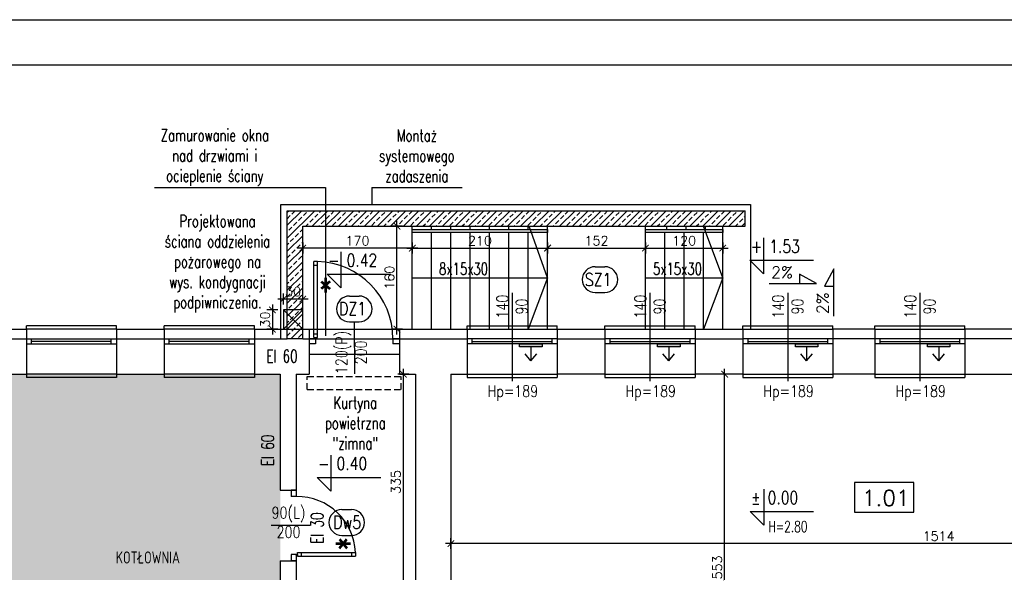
# Model space of a CAD drawing. Header units: millimetres. Extents: x 31969 to 285678, y -69766 to -1123.
# Tile 78 of 176: x 140259 to 141787, y -9912 to -9053. Entities that reach past the tile are written whole.
import ezdxf
from ezdxf.enums import TextEntityAlignment as Align
from ezdxf.lldxf.tags import DXFTag

# ---------------------------------------------------------------- set-up
doc = ezdxf.new("R2010")
doc.units = ezdxf.units.MM
doc.linetypes.add('HIDDEN', pattern=[0.375, 0.25, -0.125])
for name, color, linetype in [('a- wentylacja Łukasza 2', 118, 'Continuous'), ('a-izolacja 1', 3, 'Continuous'), ('a-koty', 1, 'Continuous'), ('a-opis 1', 3, 'Continuous'), ('a-opis 3', 15, 'Continuous'), ('a-opis stolarki 1', 3, 'Continuous'), ('a-opis stolarki 2', 1, 'Continuous'), ('a-przekrój 2', 251, 'Continuous'), ('a-przekrój 3', 1, 'Continuous'), ('a-przerywana', 250, 'HIDDEN'), ('a-ramka', 7, 'Continuous'), ('a-schody', 3, 'Continuous'), ('a-stolarka drzwiowa', 3, 'Continuous'), ('a-stolarka okienna', 3, 'Continuous'), ('a-szkło', 4, 'Continuous'), ('a-szraf', 252, 'Continuous'), ('a-wymiary', 11, 'Continuous'), ('a-ściany istniejące murowane', 6, 'Continuous'), ('a-ściany nośne projektowane', 7, 'Continuous')]:
    doc.layers.add(name, color=color, linetype=linetype)
doc.styles.add('MAREK', font='simplex.shx')
doc.styles.add('RS01507', font='romans.shx', dxfattribs={"width": 0.7, "height": 0.15})
doc.styles.add('WYMIAR', font='romans.shx', dxfattribs={"width": 0.8})
tags = doc.linetypes.add('DASHED', pattern=[0.75, 0.5, -0.25]).pattern_tags.tags
tags[6:7] = [DXFTag(74, 4), DXFTag(75, 0), DXFTag(340, '0'), DXFTag(46, 1.0), DXFTag(50, 0.0), DXFTag(44, 0.0), DXFTag(45, 0.0)]
tags[4:5] = [DXFTag(74, 4), DXFTag(75, 0), DXFTag(340, '0'), DXFTag(46, 1.0), DXFTag(50, 0.0), DXFTag(44, 0.0), DXFTag(45, 0.0)]
doc.dimstyles.new('MAREK', dxfattribs={"dimscale": 0.85, "dimtxt": 17, "dimasz": 12, "dimexe": 10, "dimexo": 0.625, "dimgap": 5, "dimtad": 1, "dimdec": 1, "dimdsep": 46, "dimtxsty": 'MAREK', "dimblk1": 'ARCHTICK', "dimblk2": 'ARCHTICK', "dimsah": 1, "dimcen": 2.5, "dimdle": 10, "dimadec": 0, "dimazin": 0, "dimtfac": 1, "dimtdec": 1, "dimtmove": 1, "dimatfit": 3, "dimldrblk": 'ARCHTICK', "dimfxl": 10, "dimfxlon": 1, "dimtolj": 1, "dimtzin": 0, "dimarcsym": 0})

# ---------------------------------------------------------------- blocks, each defined once
blk = doc.blocks.new('_ARCHTICK')
at = {"color": 0, "linetype": 'ByBlock', "const_width": 0.15}
blk.add_lwpolyline([(-0.5, -0.5), (0.5, 0.5)], dxfattribs=at)
blk = doc.blocks.new('*D106')
at = {"layer": 'a-wymiary', "color": 0, "lineweight": -2, "ltscale": 100}
for p, q in [((142450.6, -9867.2), (140919.6, -9867.2)), ((140928.1, -9875.7), (140928.1, -9858.7)), ((142442.1, -9875.2), (142442.1, -9858.7))]:
    blk.add_line(p, q, dxfattribs=at)
at = {"layer": 'DEFPOINTS', "color": 0, "ltscale": 100}
for p in [(140928.1, -9867.2), (140928.1, -9882.1), (142442.1, -9875.7)]:
    blk.add_point(p, dxfattribs=at)
at = {"layer": 'a-wymiary', "color": 0, "lineweight": -2, "ltscale": 100, "xscale": 10.2, "yscale": 10.2, "zscale": 10.2, "rotation": 180}
blk.add_blockref('_ARCHTICK', (140928.1, -9867.2), dxfattribs=at)
at = {"layer": 'a-wymiary', "color": 0, "lineweight": -2, "ltscale": 100, "xscale": 10.2, "yscale": 10.2, "zscale": 10.2}
blk.add_blockref('_ARCHTICK', (142442.1, -9867.2), dxfattribs=at)
at = {"layer": 'a-wymiary', "color": 0, "ltscale": 100, "insert": (141685.1, -9855.7), "char_height": 14.45, "attachment_point": 5, "style": 'MAREK'}
blk.add_mtext('\\A1;1514', dxfattribs=at)
blk = doc.blocks.new('*D112')
at = {"layer": 'a-wymiary', "color": 0, "lineweight": -2, "ltscale": 100}
for p, q in [((141353, -10165.6), (141353, -9595.6)), ((141361.2, -9604.1), (141344.5, -9604.1)), ((141361.2, -10157.1), (141344.5, -10157.1))]:
    blk.add_line(p, q, dxfattribs=at)
at = {"layer": 'DEFPOINTS', "color": 0, "ltscale": 100}
for p in [(141353, -9604.1), (141361.7, -9604.1), (141361.7, -10157.1)]:
    blk.add_point(p, dxfattribs=at)
at = {"layer": 'a-wymiary', "color": 0, "lineweight": -2, "ltscale": 100, "xscale": 10.2, "yscale": 10.2, "zscale": 10.2}
for p, rotation in [((141353, -9604.1), 90), ((141353, -10157.1), 270)]:
    blk.add_blockref('_ARCHTICK', p, dxfattribs=dict(at, rotation=rotation))
at = {"layer": 'a-wymiary', "color": 0, "ltscale": 100, "insert": (141341.6, -9904.3), "char_height": 14.45, "attachment_point": 5, "rotation": 90, "style": 'MAREK'}
blk.add_mtext('\\A1;553', dxfattribs=at)
blk = doc.blocks.new('*D152')
at = {"layer": 'a-wymiary', "color": 0, "lineweight": -2, "ltscale": 100}
for p, q in [((140854.3, -9947.6), (140854.3, -9595.6)), ((140862.8, -9604.1), (140845.8, -9604.1)), ((140862.8, -9939.1), (140845.8, -9939.1))]:
    blk.add_line(p, q, dxfattribs=at)
at = {"layer": 'DEFPOINTS', "color": 0, "ltscale": 100}
for p in [(140854.3, -9604.1), (140873.1, -9604.1), (140873.1, -9939.1)]:
    blk.add_point(p, dxfattribs=at)
at = {"layer": 'a-wymiary', "color": 0, "lineweight": -2, "ltscale": 100, "xscale": 10.2, "yscale": 10.2, "zscale": 10.2}
for p, rotation in [((140854.3, -9604.1), 90), ((140854.3, -9939.1), 270)]:
    blk.add_blockref('_ARCHTICK', p, dxfattribs=dict(at, rotation=rotation))
at = {"layer": 'a-wymiary', "color": 0, "ltscale": 100, "insert": (140842.8, -9771.6), "char_height": 14.45, "attachment_point": 5, "rotation": 90, "style": 'MAREK'}
blk.add_mtext('\\A1;335', dxfattribs=at)
blk = doc.blocks.new('*D153')
at = {"layer": 'a-wymiary', "color": 0, "lineweight": -2, "ltscale": 100}
for p, q in [((140859.6, -9408.1), (141086.6, -9408.1)), ((140868.1, -9399.6), (140868.1, -9416.6)), ((141078.1, -9399.6), (141078.1, -9416.6))]:
    blk.add_line(p, q, dxfattribs=at)
at = {"layer": 'DEFPOINTS', "color": 0, "ltscale": 100}
for p in [(140868.1, -9374.1), (141078.1, -9374.1), (141078.1, -9408.1)]:
    blk.add_point(p, dxfattribs=at)
at = {"layer": 'a-wymiary', "color": 0, "lineweight": -2, "ltscale": 100, "xscale": 10.2, "yscale": 10.2, "zscale": 10.2, "rotation": 180}
blk.add_blockref('_ARCHTICK', (140868.1, -9408.1), dxfattribs=at)
at = {"layer": 'a-wymiary', "color": 0, "lineweight": -2, "ltscale": 100, "xscale": 10.2, "yscale": 10.2, "zscale": 10.2}
blk.add_blockref('_ARCHTICK', (141078.1, -9408.1), dxfattribs=at)
at = {"layer": 'a-wymiary', "color": 0, "ltscale": 100, "insert": (140973.1, -9396.6), "char_height": 14.45, "attachment_point": 5, "style": 'MAREK'}
blk.add_mtext('\\A1;210', dxfattribs=at)
blk = doc.blocks.new('*D154')
at = {"layer": 'a-wymiary', "color": 0, "lineweight": -2, "ltscale": 100}
for p, q in [((141221.6, -9408.1), (141358.6, -9408.1)), ((141230.1, -9399.6), (141230.1, -9416.6)), ((141350.1, -9399.6), (141350.1, -9416.6))]:
    blk.add_line(p, q, dxfattribs=at)
at = {"layer": 'DEFPOINTS', "color": 0, "ltscale": 100}
for p in [(141230.1, -9374.1), (141350.1, -9374.1), (141350.1, -9408.1)]:
    blk.add_point(p, dxfattribs=at)
at = {"layer": 'a-wymiary', "color": 0, "lineweight": -2, "ltscale": 100, "xscale": 10.2, "yscale": 10.2, "zscale": 10.2, "rotation": 180}
blk.add_blockref('_ARCHTICK', (141230.1, -9408.1), dxfattribs=at)
at = {"layer": 'a-wymiary', "color": 0, "lineweight": -2, "ltscale": 100, "xscale": 10.2, "yscale": 10.2, "zscale": 10.2}
blk.add_blockref('_ARCHTICK', (141350.1, -9408.1), dxfattribs=at)
at = {"layer": 'a-wymiary', "color": 0, "ltscale": 100, "insert": (141290.1, -9396.6), "char_height": 14.45, "attachment_point": 5, "style": 'MAREK'}
blk.add_mtext('\\A1;120', dxfattribs=at)
blk = doc.blocks.new('*D158')
at = {"layer": 'a-wymiary', "color": 0, "lineweight": -2, "ltscale": 100}
for p, q in [((140844.3, -9542.6), (140844.3, -9365.6)), ((140852.8, -9374.1), (140835.8, -9374.1)), ((140852.8, -9534.1), (140835.8, -9534.1))]:
    blk.add_line(p, q, dxfattribs=at)
at = {"layer": 'DEFPOINTS', "color": 0, "ltscale": 100}
for p in [(140844.3, -9374.1), (140878.1, -9374.1), (140878.1, -9534.1)]:
    blk.add_point(p, dxfattribs=at)
at = {"layer": 'a-wymiary', "color": 0, "lineweight": -2, "ltscale": 100, "xscale": 10.2, "yscale": 10.2, "zscale": 10.2}
for p, rotation in [((140844.3, -9374.1), 90), ((140844.3, -9534.1), 270)]:
    blk.add_blockref('_ARCHTICK', p, dxfattribs=dict(at, rotation=rotation))
at = {"layer": 'a-wymiary', "color": 0, "ltscale": 100, "insert": (140832.8, -9454.1), "char_height": 14.45, "attachment_point": 5, "rotation": 90, "style": 'MAREK'}
blk.add_mtext('\\A1;160', dxfattribs=at)
blk = doc.blocks.new('*D159')
at = {"layer": 'a-wymiary', "color": 0, "lineweight": -2, "ltscale": 100}
for p, q in [((140659.5, -9504.1), (140642.5, -9504.1)), ((140651, -9495.6), (140651, -9542.6)), ((140659.5, -9534.1), (140642.5, -9534.1))]:
    blk.add_line(p, q, dxfattribs=at)
at = {"layer": 'DEFPOINTS', "color": 0, "ltscale": 100}
for p in [(140668.4, -9504.1), (140651, -9534.1), (140668.1, -9534.1)]:
    blk.add_point(p, dxfattribs=at)
at = {"layer": 'a-wymiary', "color": 0, "lineweight": -2, "ltscale": 100, "xscale": 10.2, "yscale": 10.2, "zscale": 10.2}
for p, rotation in [((140651, -9504.1), 90), ((140651, -9534.1), 270)]:
    blk.add_blockref('_ARCHTICK', p, dxfattribs=dict(at, rotation=rotation))
at = {"layer": 'a-wymiary', "color": 0, "ltscale": 100, "insert": (140639.6, -9519.1), "char_height": 14.45, "attachment_point": 5, "rotation": 90, "style": 'MAREK'}
blk.add_mtext('\\A1;30', dxfattribs=at)
blk = doc.blocks.new('*D180')
at = {"layer": 'a-wymiary', "color": 0, "lineweight": -2, "ltscale": 100}
for p, q in [((140659.6, -9487.2), (140706.6, -9487.2)), ((140668.1, -9495.7), (140668.1, -9478.7)), ((140698.1, -9495.7), (140698.1, -9478.7))]:
    blk.add_line(p, q, dxfattribs=at)
at = {"layer": 'DEFPOINTS', "color": 0, "ltscale": 100}
for p in [(140698.1, -9487.2), (140668.1, -9504.1), (140698.1, -9504.1)]:
    blk.add_point(p, dxfattribs=at)
at = {"layer": 'a-wymiary', "color": 0, "lineweight": -2, "ltscale": 100, "xscale": 10.2, "yscale": 10.2, "zscale": 10.2, "rotation": 180}
blk.add_blockref('_ARCHTICK', (140668.1, -9487.2), dxfattribs=at)
at = {"layer": 'a-wymiary', "color": 0, "lineweight": -2, "ltscale": 100, "xscale": 10.2, "yscale": 10.2, "zscale": 10.2}
blk.add_blockref('_ARCHTICK', (140698.1, -9487.2), dxfattribs=at)
at = {"layer": 'a-wymiary', "color": 0, "ltscale": 100, "insert": (140683.1, -9475.7), "char_height": 14.45, "attachment_point": 5, "style": 'MAREK'}
blk.add_mtext('\\A1;30', dxfattribs=at)
blk = doc.blocks.new('*D248')
at = {"layer": 'a-wymiary', "color": 0, "lineweight": -2, "ltscale": 100}
for p, q in [((140876.6, -9408.1), (140689.6, -9408.1)), ((140698.1, -9399.6), (140698.1, -9416.6)), ((140868.1, -9400.2), (140868.1, -9416.6))]:
    blk.add_line(p, q, dxfattribs=at)
at = {"layer": 'DEFPOINTS', "color": 0, "ltscale": 100}
for p in [(140698.1, -9399.1), (140698.1, -9408.1), (140868.1, -9399.6)]:
    blk.add_point(p, dxfattribs=at)
at = {"layer": 'a-wymiary', "color": 0, "lineweight": -2, "ltscale": 100, "xscale": 10.2, "yscale": 10.2, "zscale": 10.2, "rotation": 180}
blk.add_blockref('_ARCHTICK', (140698.1, -9408.1), dxfattribs=at)
at = {"layer": 'a-wymiary', "color": 0, "lineweight": -2, "ltscale": 100, "xscale": 10.2, "yscale": 10.2, "zscale": 10.2}
blk.add_blockref('_ARCHTICK', (140868.1, -9408.1), dxfattribs=at)
at = {"layer": 'a-wymiary', "color": 0, "ltscale": 100, "insert": (140783.1, -9396.6), "char_height": 14.45, "attachment_point": 5, "style": 'MAREK'}
blk.add_mtext('\\A1;170', dxfattribs=at)
blk = doc.blocks.new('*D251')
at = {"layer": 'a-wymiary', "color": 0, "lineweight": -2, "ltscale": 100}
for p, q in [((141069.6, -9408.1), (141238.6, -9408.1)), ((141078.1, -9401.3), (141078.1, -9416.6)), ((141230.1, -9400.2), (141230.1, -9416.6))]:
    blk.add_line(p, q, dxfattribs=at)
at = {"layer": 'DEFPOINTS', "color": 0, "ltscale": 100}
for p in [(141078.1, -9400.8), (141230.1, -9399.6), (141230.1, -9408.1)]:
    blk.add_point(p, dxfattribs=at)
at = {"layer": 'a-wymiary', "color": 0, "lineweight": -2, "ltscale": 100, "xscale": 10.2, "yscale": 10.2, "zscale": 10.2, "rotation": 180}
blk.add_blockref('_ARCHTICK', (141078.1, -9408.1), dxfattribs=at)
at = {"layer": 'a-wymiary', "color": 0, "lineweight": -2, "ltscale": 100, "xscale": 10.2, "yscale": 10.2, "zscale": 10.2}
blk.add_blockref('_ARCHTICK', (141230.1, -9408.1), dxfattribs=at)
at = {"layer": 'a-wymiary', "color": 0, "ltscale": 100, "insert": (141154.1, -9396.6), "char_height": 14.45, "attachment_point": 5, "style": 'MAREK'}
blk.add_mtext('\\A1;152', dxfattribs=at)

msp = doc.modelspace()

# ---------------------------------------------------------------- hatches: boundary and pattern name
at = {"layer": 'a- wentylacja Łukasza 2', "linetype": 'DASHED', "ltscale": 0.009}
h = msp.add_hatch(color=256, dxfattribs=at)
h.dxf.hatch_style = 1
h.paths.add_polyline_path([(141034.76, -9557.1), (141034.76, -9561.3), (141069.76, -9561.3), (141069.76, -9557.1)])
h = msp.add_hatch(color=256, dxfattribs=at)
h.dxf.hatch_style = 1
h.paths.add_polyline_path([(141248.76, -9557.1), (141248.76, -9561.3), (141283.76, -9561.3), (141283.76, -9557.1)])
h = msp.add_hatch(color=256, dxfattribs=at)
h.dxf.hatch_style = 1
h.paths.add_polyline_path([(141462.76, -9557.1), (141462.76, -9561.3), (141497.76, -9561.3), (141497.76, -9557.1)])
h = msp.add_hatch(color=256, dxfattribs=at)
h.dxf.hatch_style = 1
h.paths.add_polyline_path([(141667.76, -9557.1), (141667.76, -9561.3), (141702.76, -9561.3), (141702.76, -9557.1)])
at = {"layer": 'a-przekrój 2', "ltscale": 0.1}
h = msp.add_hatch(dxfattribs=at)
h.set_pattern_fill('BRASS,_O', color=256, scale=2.25, angle=45)
h.set_pattern_definition([(45, (0, 0), (-10.1027881, 10.1027881), []), (45, (-5.051, 5.051), (-10.1027881, 10.1027881), [7.14375, -3.571875])])
h.paths.add_polyline_path([(140733.37, -9350.1), (140733.37, -9374.1), (141385.07, -9374.1), (141385.07, -9350.1)])
h.paths.add_polyline_path([(140698.07, -9374.1), (140733.37, -9374.1), (140733.37, -9350.1), (140674.07, -9350.1), (140674.07, -9504.1), (140698.07, -9504.1)])
h.paths.add_polyline_path([(140698.07, -9504.1), (140674.07, -9504.1), (140674.07, -9510.1), (140683.07, -9519.1)])
h.paths.add_polyline_path([(140683.07, -9519.1), (140698.07, -9534.1), (140698.07, -9504.1)])
h.paths.add_polyline_path([(140698.07, -9534.1), (140683.07, -9519.1), (140674.07, -9528.1), (140674.07, -9534.1)])
h.paths.add_polyline_path([(140674.07, -9528.1), (140683.07, -9519.1), (140674.07, -9510.1)])
h.paths.add_polyline_path([(140698.07, -9549.1), (140698.07, -9534.1), (140674.07, -9534.1), (140674.07, -9549.1)])
at = {"layer": 'a-szraf', "ltscale": 30}
h = msp.add_hatch(dxfattribs=at)
h.set_pattern_fill('DOTS', color=256, scale=3)
h.set_pattern_definition([(0, (0, -3342.232), (2.38125, 4.7625), [0, -4.7625])])
h.paths.add_polyline_path([(140443.07, -10347.1), (140213.07, -10347.1), (140213.07, -10605.1), (140443.07, -10605.1)])
h.paths.add_polyline_path([(140278.07, -10201.1), (140213.07, -10201.1), (140213.07, -10332.1), (140278.07, -10332.1)])
h.paths.add_polyline_path([(140663.07, -9604.1), (140213.07, -9604.1), (140213.07, -10157.1), (140663.07, -10157.1)])

# ---------------------------------------------------------------- linework, layer by layer
at = {"layer": 'a- wentylacja Łukasza 2', "linetype": 'DASHED', "ltscale": 0.009}
for p, q in [((141052.26, -9561.3), (141052.26, -9583.31)), ((141266.26, -9561.3), (141266.26, -9583.31)), ((141480.26, -9561.3), (141480.26, -9583.31)), ((141685.26, -9561.3), (141685.26, -9583.31)), ((141052.26, -9583.31), (141043.13, -9572.39)), ((141052.26, -9583.31), (141061.39, -9572.39)), ((141266.26, -9583.31), (141257.13, -9572.39)), ((141266.26, -9583.31), (141275.39, -9572.39)), ((141480.26, -9583.31), (141471.13, -9572.39)), ((141480.26, -9583.31), (141489.39, -9572.39)), ((141685.26, -9583.31), (141676.13, -9572.39)), ((141685.26, -9583.31), (141694.39, -9572.39))]:
    msp.add_line(p, q, dxfattribs=at)
for points in [[(141069.76, -9557.1), (141069.76, -9561.3), (141034.76, -9561.3), (141034.76, -9557.1)], [(141283.76, -9557.1), (141283.76, -9561.3), (141248.76, -9561.3), (141248.76, -9557.1)], [(141497.76, -9557.1), (141497.76, -9561.3), (141462.76, -9561.3), (141462.76, -9557.1)], [(141702.76, -9557.1), (141702.76, -9561.3), (141667.76, -9561.3), (141667.76, -9557.1)]]:
    msp.add_lwpolyline(points, close=True, dxfattribs=at)
at = {"layer": 'a-izolacja 1'}
for p, q in [((140213.07, -9549.1), (140269.07, -9549.1)), ((140409.07, -9549.1), (140483.07, -9549.1)), ((140623.07, -9549.1), (140674.07, -9549.1)), ((140698.07, -9549.1), (140708.07, -9549.1)), ((140848.07, -9549.1), (140953.07, -9549.1)), ((141093.07, -9549.1), (141167.07, -9549.1)), ((141307.07, -9549.1), (141381.07, -9549.1)), ((141586.07, -9549.1), (141521.07, -9549.1)), ((141834.07, -9549.1), (141726.07, -9549.1))]:
    msp.add_line(p, q, dxfattribs=at)
at = {"layer": 'a-koty'}
for points in [[(141413.49, -9392.3), (141413.49, -9448.17), (141392.26, -9426.95), (141490.92, -9426.95)], [(140757.45, -9413.98), (140757.45, -9469.86), (140736.23, -9448.63), (140834.88, -9448.63)], [(140741.84, -9729.84), (140741.84, -9785.71), (140720.61, -9764.49), (140819.27, -9764.49)], [(141413.73, -9782.91), (141413.73, -9838.78), (141392.51, -9817.55), (141491.16, -9817.55)]]:
    msp.add_lwpolyline(points, dxfattribs=at)
at = {"layer": 'a-opis 1', "ltscale": 40}
for p, q in [((140467.87, -9313.9), (140733.37, -9313.9)), ((140733.37, -9313.9), (140733.37, -9544.63)), ((140805.38, -9313.9), (140945.38, -9313.9)), ((140805.38, -9313.9), (140805.38, -9340.1))]:
    msp.add_line(p, q, dxfattribs=at)
at = {"layer": 'a-opis 1', "ltscale": 10}
for p, q in [((141522.53, -9440.41), (141507.8, -9467.06)), ((141522.53, -9513.73), (141522.53, -9440.41)), ((141468.92, -9448.52), (141468.92, -9463.25)), ((141495.57, -9463.25), (141468.92, -9448.52)), ((141422.25, -9463.25), (141495.57, -9463.25)), ((141507.8, -9467.06), (141522.53, -9467.06))]:
    msp.add_line(p, q, dxfattribs=at)
at = {"layer": 'a-opis 3'}
msp.add_lwpolyline([(141646.5, -9772.18), (141554.58, -9772.18), (141554.58, -9818.42), (141646.5, -9818.42)], close=True, dxfattribs=at)
at = {"layer": 'a-opis stolarki 1'}
for p, q in [((141023.07, -9477.88), (141023.07, -9615.01)), ((141237.07, -9477.88), (141237.07, -9615.01)), ((141451.07, -9477.88), (141451.07, -9615.01)), ((141656.07, -9477.88), (141656.07, -9615.01)), ((140778.07, -9522.73), (140778.23, -9603.47)), ((140709.84, -9839.1), (140649.05, -9839.1))]:
    msp.add_line(p, q, dxfattribs=at)
at = {"layer": 'a-opis stolarki 2'}
for p, q in [((140770.57, -9482.63), (140785.57, -9482.63)), ((140770.57, -9522.73), (140785.57, -9522.73)), ((140758.84, -9814.5), (140773.84, -9814.5)), ((140758.84, -9854.6), (140773.84, -9854.6))]:
    msp.add_line(p, q, dxfattribs=at)
for centre, start, end in [((140770.57, -9502.68), 90, 270), ((140785.57, -9502.68), 270, 90), ((140758.84, -9834.55), 90, 270), ((140773.84, -9834.55), 270, 90)]:
    msp.add_arc(centre, 20.05, start, end, dxfattribs=at)
at = {"layer": 'a-przekrój 3', "ltscale": 100}
for p, q in [((140698.07, -9504.1), (140668.07, -9504.1)), ((140668.07, -9504.1), (140668.07, -9534.1)), ((140698.07, -9534.1), (140668.07, -9504.1)), ((140668.07, -9534.1), (140698.07, -9504.1)), ((140674.07, -9534.1), (140698.07, -9534.1))]:
    msp.add_line(p, q, dxfattribs=at)
at = {"layer": 'a-przerywana', "color": 3, "ltscale": 40}
for p, q in [((140705.07, -9607.87), (140851.07, -9607.87)), ((140705.07, -9627.87), (140705.07, -9607.87)), ((140851.07, -9627.87), (140851.07, -9607.87)), ((140705.07, -9627.87), (140851.07, -9627.87))]:
    msp.add_line(p, q, dxfattribs=at)
at = {"layer": 'a-ramka', "ltscale": 0.5}
for points in [[(147493.33, -12023.13), (139893.33, -12023.13), (139893.33, -9053.13), (147493.33, -9053.13)], [(140143.33, -9123.13), (147423.33, -9123.13), (147423.33, -11953.13), (140143.33, -11953.13)]]:
    msp.add_lwpolyline(points, close=True, dxfattribs=at)
at = {"layer": 'a-schody'}
for p, q in [((140868.07, -9534.1), (140868.07, -9374.1)), ((140898.07, -9379.1), (140898.07, -9374.1)), ((140898.07, -9534.1), (140898.07, -9384.1)), ((140928.07, -9379.1), (140928.07, -9374.1)), ((140928.07, -9534.1), (140928.07, -9384.1)), ((140958.07, -9379.1), (140958.07, -9374.1)), ((140958.07, -9534.1), (140958.07, -9384.1)), ((140988.07, -9379.1), (140988.07, -9374.1)), ((140988.07, -9534.1), (140988.07, -9384.1)), ((141018.07, -9379.1), (141018.07, -9374.1)), ((141018.07, -9534.1), (141018.07, -9384.1)), ((141048.07, -9379.1), (141048.07, -9374.1)), ((141048.07, -9534.1), (141048.07, -9384.1)), ((141078.07, -9454.1), (141049.57, -9374.1)), ((141078.07, -9534.1), (141078.07, -9374.1)), ((141230.07, -9534.1), (141230.07, -9374.1)), ((141260.07, -9534.1), (141260.07, -9384.1)), ((141263.07, -9379.1), (141263.07, -9374.1)), ((141290.07, -9534.1), (141290.07, -9384.1)), ((141293.07, -9379.1), (141293.07, -9374.1)), ((141350.07, -9454.1), (141320.07, -9374.1)), ((141320.07, -9534.1), (141320.07, -9384.1)), ((141323.07, -9379.1), (141323.07, -9374.1)), ((141350.07, -9534.1), (141350.07, -9374.1)), ((141151.97, -9437.06), (141166.97, -9437.06)), ((140868.07, -9454.1), (141078.07, -9454.1)), ((141078.07, -9454.1), (141048.07, -9534.1)), ((141230.07, -9454.1), (141350.07, -9454.1)), ((141350.07, -9454.1), (141320.07, -9534.1)), ((141151.97, -9477.15), (141166.97, -9477.15))]:
    msp.add_line(p, q, dxfattribs=at)
for points in [[(140868.07, -9379.1), (141078.07, -9379.1), (141078.07, -9384.1), (140868.07, -9384.1)], [(141230.07, -9379.1), (141350.07, -9379.1), (141350.07, -9384.1), (141230.07, -9384.1)]]:
    msp.add_lwpolyline(points, close=True, dxfattribs=at)
for centre, start, end in [((141151.97, -9457.11), 90, 270), ((141166.97, -9457.11), 270, 90)]:
    msp.add_arc(centre, 20.05, start, end, dxfattribs=at)
at = {"layer": 'a-stolarka drzwiowa'}
for p, q in [((140715.07, -9547.1), (140715.07, -9429.13)), ((140721.07, -9429.13), (140715.07, -9429.13)), ((140721.07, -9547.1), (140721.07, -9429.13)), ((140721.07, -9435.13), (140715.07, -9435.13)), ((140718.07, -9549.1), (140708.07, -9549.1)), ((140715.07, -9541.1), (140721.07, -9541.1)), ((140715.07, -9547.1), (140721.07, -9547.1)), ((140718.07, -9549.1), (140718.07, -9557.1)), ((140848.07, -9549.1), (140838.07, -9549.1)), ((140838.07, -9549.1), (140838.07, -9557.1)), ((140718.07, -9557.1), (140708.07, -9557.1)), ((140848.07, -9557.1), (140838.07, -9557.1)), ((140680.07, -9784.1), (140680.07, -9794.1)), ((140688.07, -9784.1), (140680.07, -9784.1)), ((140688.07, -9794.1), (140680.07, -9794.1)), ((140688.07, -9784.1), (140688.07, -9794.1)), ((140680.07, -9884.1), (140680.07, -9894.1)), ((140688.07, -9884.1), (140680.07, -9884.1)), ((140688.07, -9884.1), (140688.07, -9894.1)), ((140690.07, -9887.1), (140690.07, -9881.1)), ((140690.07, -9881.1), (140779.98, -9881.1)), ((140690.07, -9887.1), (140779.98, -9887.1)), ((140696.07, -9887.1), (140696.07, -9881.1)), ((140773.98, -9881.1), (140773.98, -9887.1)), ((140779.98, -9881.1), (140779.98, -9887.1)), ((140688.07, -9894.1), (140680.07, -9894.1))]:
    msp.add_line(p, q, dxfattribs=at)
for centre in [(140717.07, -9548.1), (140689.07, -9885.1)]:
    msp.add_circle(centre, 1, dxfattribs=at)
at = {"layer": 'a-stolarka drzwiowa', "linetype": 'DASHED', "lineweight": 25, "ltscale": 20}
for centre, radius, start, end in [((140718.07, -9549.1), 120, 0, 88.56746), ((140689.07, -9885.1), 91, 2.51931, 90.52078)]:
    msp.add_arc(centre, radius, start, end, dxfattribs=at)
at = {"layer": 'a-stolarka okienna', "linetype": 'DASHED', "lineweight": 25, "ltscale": 40}
for p, q in [((140664.07, -9549.1), (140664.07, -9340.1)), ((140664.07, -9340.1), (141393.07, -9340.1)), ((141393.07, -9340.1), (141393.07, -9534.1))]:
    msp.add_line(p, q, dxfattribs=at)
at = {"layer": 'a-stolarka okienna', "ltscale": 40}
for p, q in [((140269.07, -9534.1), (140269.07, -9529.1)), ((140409.07, -9529.1), (140269.07, -9529.1)), ((140409.07, -9534.1), (140409.07, -9529.1)), ((140483.07, -9534.1), (140483.07, -9529.1)), ((140623.07, -9529.1), (140483.07, -9529.1)), ((140623.07, -9534.1), (140623.07, -9529.1)), ((140953.07, -9534.1), (140953.07, -9529.1)), ((140953.07, -9529.1), (141093.07, -9529.1)), ((141093.07, -9534.1), (141093.07, -9529.1)), ((141167.07, -9534.1), (141167.07, -9529.1)), ((141167.07, -9529.1), (141307.07, -9529.1)), ((141307.07, -9534.1), (141307.07, -9529.1)), ((141381.07, -9534.1), (141381.07, -9529.1)), ((141381.07, -9529.1), (141521.07, -9529.1)), ((141521.07, -9534.1), (141521.07, -9529.1)), ((141586.07, -9534.1), (141586.07, -9529.1)), ((141586.07, -9529.1), (141726.07, -9529.1)), ((141726.07, -9534.1), (141726.07, -9529.1)), ((140269.07, -9604.1), (140269.07, -9609.1)), ((140409.07, -9609.1), (140269.07, -9609.1)), ((140409.07, -9604.1), (140409.07, -9609.1)), ((140483.07, -9604.1), (140483.07, -9609.1)), ((140623.07, -9609.1), (140483.07, -9609.1)), ((140623.07, -9604.1), (140623.07, -9609.1)), ((140953.07, -9604.1), (140953.07, -9609.1)), ((140953.07, -9609.1), (141093.07, -9609.1)), ((141093.07, -9604.1), (141093.07, -9609.1)), ((141167.07, -9604.1), (141167.07, -9609.1)), ((141167.07, -9609.1), (141307.07, -9609.1)), ((141307.07, -9604.1), (141307.07, -9609.1)), ((141381.07, -9604.1), (141381.07, -9609.1)), ((141381.07, -9609.1), (141521.07, -9609.1)), ((141521.07, -9604.1), (141521.07, -9609.1)), ((141586.07, -9604.1), (141586.07, -9609.1)), ((141586.07, -9609.1), (141726.07, -9609.1)), ((141726.07, -9604.1), (141726.07, -9609.1))]:
    msp.add_line(p, q, dxfattribs=at)
at = {"layer": 'a-stolarka okienna', "linetype": 'DASHED', "lineweight": 25, "ltscale": 20}
for p, q in [((140409.07, -9534.1), (140269.07, -9534.1)), ((140623.07, -9534.1), (140483.07, -9534.1)), ((140708.07, -9534.1), (140848.07, -9534.1)), ((140953.07, -9534.1), (141093.07, -9534.1)), ((141167.07, -9534.1), (141307.07, -9534.1)), ((141381.07, -9534.1), (141521.07, -9534.1)), ((141586.07, -9534.1), (141726.07, -9534.1)), ((140708.07, -9549.1), (140848.07, -9549.1)), ((140708.07, -9573.1), (140848.07, -9573.1)), ((140409.07, -9604.1), (140269.07, -9604.1)), ((140623.07, -9604.1), (140483.07, -9604.1)), ((140953.07, -9604.1), (141093.07, -9604.1)), ((141167.07, -9604.1), (141307.07, -9604.1)), ((141381.07, -9604.1), (141521.07, -9604.1)), ((141586.07, -9604.1), (141726.07, -9604.1))]:
    msp.add_line(p, q, dxfattribs=at)
at = {"layer": 'a-stolarka okienna'}
for p, q in [((140269.07, -9549.1), (140409.07, -9549.1)), ((140276.85, -9557.1), (140276.85, -9549.1)), ((140400.85, -9557.1), (140400.85, -9549.1)), ((140483.07, -9549.1), (140623.07, -9549.1)), ((140490.85, -9557.1), (140490.85, -9549.1)), ((140614.85, -9557.1), (140614.85, -9549.1)), ((141093.07, -9549.1), (140953.07, -9549.1)), ((140961.3, -9557.1), (140961.3, -9549.1)), ((141085.3, -9557.1), (141085.3, -9549.1)), ((141307.07, -9549.1), (141167.07, -9549.1)), ((141175.3, -9557.1), (141175.3, -9549.1)), ((141299.3, -9557.1), (141299.3, -9549.1)), ((141521.07, -9549.1), (141381.07, -9549.1)), ((141389.3, -9557.1), (141389.3, -9549.1)), ((141513.3, -9557.1), (141513.3, -9549.1)), ((141726.07, -9549.1), (141586.07, -9549.1)), ((141594.3, -9557.1), (141594.3, -9549.1)), ((141718.3, -9557.1), (141718.3, -9549.1)), ((140269.07, -9557.1), (140408.85, -9557.1)), ((140483.07, -9557.1), (140622.85, -9557.1)), ((141093.07, -9557.1), (140953.3, -9557.1)), ((141307.07, -9557.1), (141167.3, -9557.1)), ((141521.07, -9557.1), (141381.3, -9557.1)), ((141726.07, -9557.1), (141586.3, -9557.1))]:
    msp.add_line(p, q, dxfattribs=at)
at = {"layer": 'a-szkło', "ltscale": 2}
for p, q in [((140400.85, -9553.1), (140276.85, -9553.1)), ((140614.85, -9553.1), (140490.85, -9553.1)), ((140961.3, -9553.1), (141085.3, -9553.1)), ((141175.3, -9553.1), (141299.3, -9553.1)), ((141389.3, -9553.1), (141513.3, -9553.1)), ((141594.3, -9553.1), (141718.3, -9553.1))]:
    msp.add_line(p, q, dxfattribs=at)
at = {"layer": 'a-ściany istniejące murowane'}
for p, q in [((140213.07, -9534.1), (140269.07, -9534.1)), ((140269.07, -9534.1), (140269.07, -9604.1)), ((140409.07, -9534.1), (140483.07, -9534.1)), ((140409.07, -9534.1), (140409.07, -9604.1)), ((140483.07, -9534.1), (140483.07, -9604.1)), ((140623.07, -9534.1), (140674.07, -9534.1)), ((140623.07, -9534.1), (140623.07, -9604.1)), ((140698.07, -9534.1), (140708.07, -9534.1)), ((140708.07, -9534.1), (140708.07, -9604.1)), ((140848.07, -9534.1), (140953.07, -9534.1)), ((140848.07, -9534.1), (140848.07, -9604.1)), ((140953.07, -9534.1), (140953.07, -9604.1)), ((141093.07, -9534.1), (141093.07, -9604.1)), ((141093.07, -9534.1), (141167.07, -9534.1)), ((141167.07, -9534.1), (141167.07, -9604.1)), ((141307.07, -9534.1), (141307.07, -9604.1)), ((141307.07, -9534.1), (141381.07, -9534.1)), ((141381.07, -9534.1), (141381.07, -9604.1)), ((141521.07, -9534.1), (141521.07, -9604.1)), ((141586.07, -9534.1), (141521.07, -9534.1)), ((141586.07, -9534.1), (141586.07, -9604.1)), ((141726.07, -9534.1), (141726.07, -9604.1)), ((141834.07, -9534.1), (141726.07, -9534.1)), ((140213.07, -9604.1), (140269.07, -9604.1)), ((140409.07, -9604.1), (140483.07, -9604.1)), ((140623.07, -9604.1), (140663.07, -9604.1)), ((140663.07, -9604.1), (140663.07, -9784.1)), ((140688.07, -9604.1), (140708.07, -9604.1)), ((140688.07, -9604.1), (140688.07, -9784.1)), ((140848.07, -9604.1), (140873.07, -9604.1)), ((140873.07, -9604.1), (140873.07, -10157.1)), ((140928.07, -9604.1), (140953.07, -9604.1)), ((140928.07, -9604.1), (140928.07, -10157.1)), ((141167.07, -9604.1), (141093.07, -9604.1)), ((141381.07, -9604.1), (141307.07, -9604.1)), ((141586.07, -9604.1), (141521.07, -9604.1)), ((141726.07, -9604.1), (141834.07, -9604.1)), ((140663.07, -9784.1), (140688.07, -9784.1)), ((140663.07, -9894.1), (140663.07, -10157.1)), ((140663.07, -9894.1), (140688.07, -9894.1)), ((140688.07, -9894.1), (140688.07, -10157.1))]:
    msp.add_line(p, q, dxfattribs=at)
at = {"layer": 'a-ściany nośne projektowane', "ltscale": 100}
for p, q in [((140674.07, -9549.1), (140674.07, -9350.1)), ((140674.07, -9350.1), (141385.07, -9350.1)), ((141385.07, -9374.1), (141385.07, -9350.1)), ((140698.07, -9549.1), (140698.07, -9374.1)), ((140698.07, -9374.1), (141385.07, -9374.1)), ((140698.07, -9549.1), (140674.07, -9549.1))]:
    msp.add_line(p, q, dxfattribs=at)

# ---------------------------------------------------------------- texts
at = {"layer": 'a-koty', "char_height": 19.8, "width": 462.9754, "attachment_point": 1, "style": 'WYMIAR'}
for s, insert in [('+ 1.53', (141393.7, -9395.44)), ('- 0.42', (140737.66, -9417.12)), ('- 0.40', (140722.05, -9732.98)), ('%%P 0.00', (141393.94, -9786.05))]:
    msp.add_mtext(s, dxfattribs=dict(at, insert=insert))
at = {"layer": 'a-opis 1', "ltscale": 40, "style": 'RS01507', "width": 0.7}
for s, p in [('8x15x30', (140909.76, -9440.27)), ('5x15x30', (141241.76, -9440.27))]:
    msp.add_text(s, height=18.913, dxfattribs=at).set_placement(p, align=Align.MIDDLE_LEFT)
at = {"layer": 'a-opis 1', "ltscale": 10, "style": 'WYMIAR', "text_generation_flag": 6}
for rotation, p in [(180, (141425.08, -9454.78)), (270, (141514.05, -9510.9))]:
    msp.add_text('2%%%', height=18, rotation=rotation, dxfattribs=at).set_placement(p)
at = {"layer": 'a-opis 1', "ltscale": 40, "style": 'RS01507', "width": 0.7}
for s, height, p in [(' H=2.80', 17.103, (141412.7, -9849.38)), ('KOTŁOWNIA', 18.813, (140407.78, -9898.26))]:
    msp.add_text(s, height=height, dxfattribs=at).set_placement(p)
at = {"layer": 'a-opis 1', "ltscale": 40, "char_height": 18.9125, "attachment_point": 9, "style": 'RS01507'}
for s, insert, width in [('\\pxqc;Zamurowanie okna nad drzwiami i ocieplenie ściany', (140656.62, -9311.42), 190.1936), ('\\pxqc;Montaż systemowego zadaszenia', (140970.36, -9305.58), 190.1936), ('\\pxqc;Projektowana ściana oddzielenia pożarowego na wys. kondygnacji podpiwniczenia.', (140660.79, -9507.97), 190.1936), ('\\pxqc;Kurtyna powietrzna\\P"zimna"', (140859.47, -9720.87), 159.7897)]:
    msp.add_mtext(s, dxfattribs=dict(at, insert=insert, width=width))
at = {"layer": 'a-opis 3', "style": 'MAREK'}
msp.add_text('1.01', height=24.659, dxfattribs=at).set_placement((141566.06, -9808.71))
at = {"layer": 'a-opis 3', "ltscale": 40, "insert": (140341.04, -9585.87), "char_height": 19.613, "width": 649.6209, "attachment_point": 7, "style": 'RS01507'}
msp.add_mtext('\\pxqc;EI 60', dxfattribs=at)
at = {"layer": 'a-opis 3', "ltscale": 40, "char_height": 19.613, "width": 649.6209, "rotation": 90, "style": 'RS01507'}
for s, insert, attachment_point in [('\\pxqc;EI 60', (140653.43, -10047.28), 7), ('\\pxqc;EI 30', (140730.11, -9518.44), 9)]:
    msp.add_mtext(s, dxfattribs=dict(at, insert=insert, attachment_point=attachment_point))
at = {"layer": 'a-opis stolarki 1', "char_height": 18, "width": 35.8438, "rotation": 90, "style": 'WYMIAR'}
for s, insert, attachment_point in [('\\pxqc;\\P140\\P90', (141047.05, -9516.88), 7), ('\\pxqc;\\P140\\P90', (141261.05, -9516.88), 7), ('\\pxqc;\\P140\\P90', (141475.05, -9516.88), 7), ('\\pxqc;\\P140\\P90', (141680.05, -9516.88), 7), ('\\pxqc;\\P120(P)\\P200', (140719.19, -9552.31), 3)]:
    msp.add_mtext(s, dxfattribs=dict(at, insert=insert, attachment_point=attachment_point))
at = {"layer": 'a-opis stolarki 1', "char_height": 18, "width": 35.8438, "style": 'WYMIAR'}
for s, insert, attachment_point in [('\\pxqc;Hp=189', (141042.18, -9645.41), 9), ('\\pxqc;Hp=189', (141256.18, -9645.41), 9), ('\\pxqc;Hp=189', (141470.18, -9645.41), 9), ('\\pxqc;Hp=189', (141675.18, -9645.41), 9), ('\\pxqc;\\P90(L)\\P200', (140693.91, -9780.21), 3)]:
    msp.add_mtext(s, dxfattribs=dict(at, insert=insert, attachment_point=attachment_point))
at = {"layer": 'a-opis stolarki 2', "style": 'WYMIAR'}
for s, insert, char_height, width, attachment_point in [('\\A1;\\pxqc;*', (140671.23, -9494.55), 40.095, 124.3193, 7), ('DZ1', (140796.46, -9512.09), 20.047, 23.6587, 9), ('Dw5', (140788.68, -9844.29), 20.047, 23.6587, 9)]:
    msp.add_mtext(s, dxfattribs=dict(at, insert=insert, char_height=char_height, width=width, attachment_point=attachment_point))
at = {"layer": 'a-opis stolarki 2', "insert": (140789.37, -9805.25), "char_height": 40.095, "width": 124.3193, "attachment_point": 9, "rotation": 90, "style": 'WYMIAR'}
msp.add_mtext('\\A1;\\pxqc;*', dxfattribs=at)
at = {"layer": 'a-schody', "insert": (141177.24, -9467), "char_height": 20.047, "width": 23.6587, "attachment_point": 9, "style": 'WYMIAR'}
msp.add_mtext('SZ1', dxfattribs=at)

# ---------------------------------------------------------------- dimensions: what is measured, and where the dimension line sits
at = {"layer": 'a-wymiary', "ltscale": 100}
for base, p1, p2, picture, middle in [((140844.32, -9374.1), (140878.07, -9534.1), (140878.07, -9374.1), '*D158', (140832.84, -9454.1)), ((140854.32, -9604.1), (140873.07, -9939.1), (140873.07, -9604.1), '*D152', (140842.84, -9771.6))]:
    dim = msp.add_linear_dim(base=base, p1=p1, p2=p2, angle=90, dimstyle='MAREK', dxfattribs=at)
    dim.commit()
    dim.dimension.update_dxf_attribs({"geometry": picture, "text_midpoint": middle})
for base, p1, p2, picture, middle in [((141078.07, -9408.12), (140868.07, -9374.1), (141078.07, -9374.1), '*D153', (140973.07, -9396.64)), ((141350.07, -9408.12), (141230.07, -9374.1), (141350.07, -9374.1), '*D154', (141290.07, -9396.64)), ((140698.07, -9408.12), (140868.07, -9399.62), (140698.07, -9399.05), '*D248', (140783.07, -9396.64)), ((141230.07, -9408.12), (141078.07, -9400.78), (141230.07, -9399.62), '*D251', (141154.07, -9396.64)), ((140928.07, -9867.22), (142442.07, -9875.72), (140928.07, -9882.1), '*D106', (141685.07, -9855.74))]:
    dim = msp.add_linear_dim(base=base, p1=p1, p2=p2, dimstyle='MAREK', dxfattribs=at)
    dim.commit()
    dim.dimension.update_dxf_attribs({"geometry": picture, "text_midpoint": middle})
dim = msp.add_linear_dim(base=(140698.07, -9487.2), p1=(140668.07, -9504.1), p2=(140698.07, -9504.1), dimstyle='MAREK', dxfattribs=at)
dim.commit()
dim.dimension.update_dxf_attribs({"geometry": '*D180', "text_midpoint": (140683.07, -9487.2), "dimtype": 160})
for base, p1, p2, picture, middle in [((140651.03, -9534.1), (140668.41, -9504.1), (140668.07, -9534.1), '*D159', (140651.03, -9519.1)), ((141353.03, -9604.1), (141361.7, -10157.1), (141361.7, -9604.1), '*D112', (141353.03, -9904.35))]:
    dim = msp.add_linear_dim(base=base, p1=p1, p2=p2, angle=90, dimstyle='MAREK', dxfattribs=at)
    dim.commit()
    dim.dimension.update_dxf_attribs({"geometry": picture, "text_midpoint": middle, "dimtype": 160})

doc.saveas('drawing.dxf')
